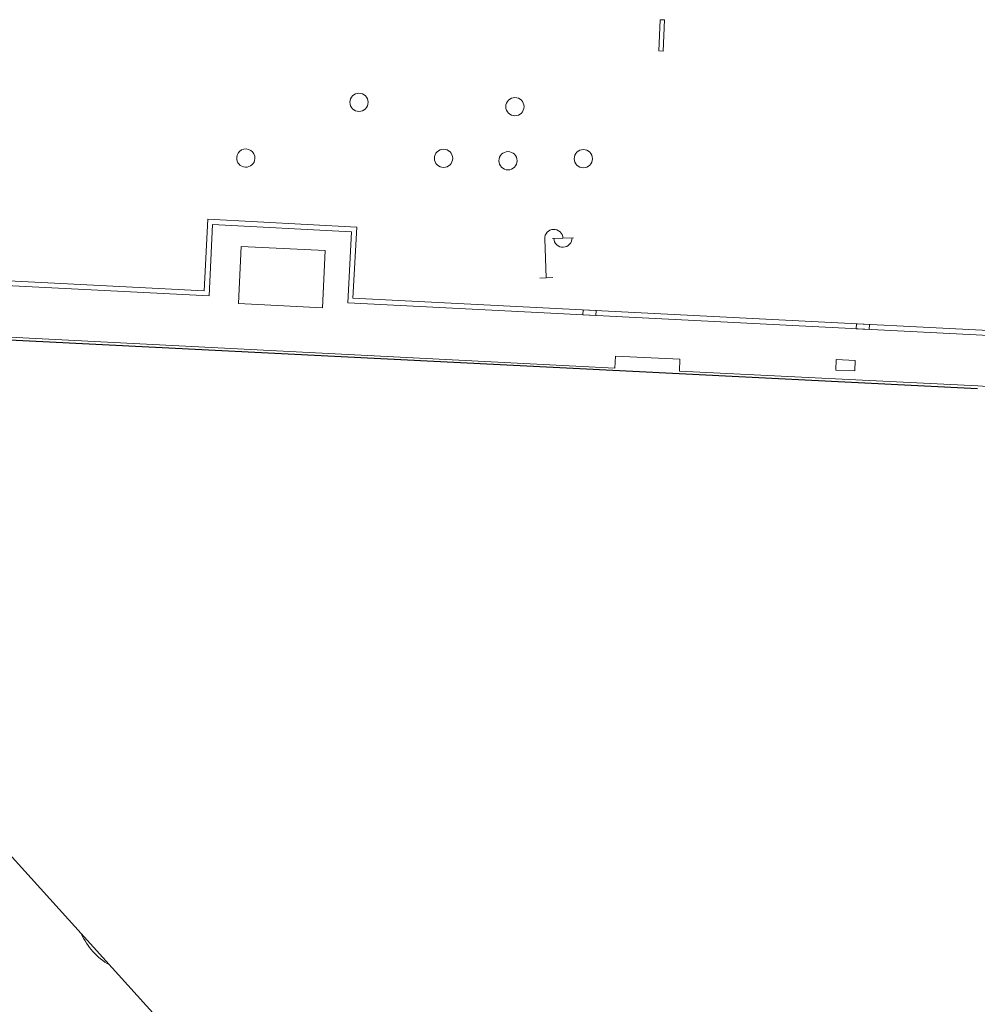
# Model space of a CAD drawing. Header units: millimetres. Extents: x 32690613 to 32694766, y 5342952 to 5344788.
# Tile 20 of 27: x 32692729 to 32692766, y 5344234 to 5344272. Entities that reach past the tile are written whole.
import ezdxf

# ---------------------------------------------------------------- set-up
doc = ezdxf.new("R2010")
doc.units = ezdxf.units.MM
doc.layers.get('Defpoints').update_dxf_attribs({"color": 11})
for name, color, linetype, lineweight in [('Ein-Beleuchtung_Mast', 252, 'Continuous', 18), ('Ein-Einbringöffnung', 33, 'Continuous', 5), ('Ein-Löschwassereinspeisung', 43, 'Continuous', 5), ('Ent-Kastenrinne', 140, 'Continuous', 5), ('Ent-Muldenrinne', 140, 'Continuous', 9), ('Ver-Deckel_RW-HDC', 140, 'Continuous', 15), ('Ver-Deckel_Schmutz', 30, 'Continuous', 9)]:
    doc.layers.add(name, color=color, linetype=linetype, lineweight=lineweight)

# ---------------------------------------------------------------- blocks, each defined once
blk = doc.blocks.new('Lampe')
at = {"layer": 'Ein-Beleuchtung_Mast', "lineweight": 5}
for p, q in [((0, 1.5), (0, 0)), ((0.7, 1.5), (0.3, 1.5)), ((0.7, 1.5), (1.1, 1.5)), ((0, 0), (-0.25, 0)), ((0, 0), (0.25, 0))]:
    blk.add_line(p, q, dxfattribs=at)
at = {"layer": 'Ein-Beleuchtung_Mast', "lineweight": 5, "flags": 128}
for points in [[(0.7, 1.5, 0.414214), (0.35, 1.85, 0.414214), (0, 1.5)], [(0.35, 1.5, 0.414214), (0.7, 1.15, 0.414214), (1.05, 1.5)]]:
    blk.add_lwpolyline(points, format="xyb", dxfattribs=at)

msp = doc.modelspace()

# ---------------------------------------------------------------- linework, layer by layer
at = {"layer": 'Defpoints', "transparency": 33554687}
for points in [[(32692765.76, 5344257.47), (32692716.16, 5344259.97), (32692715.56, 5344259.93), (32692714.99, 5344259.75), (32692714.48, 5344259.44), (32692714.05, 5344259.02), (32692713.73, 5344258.52), (32692713.53, 5344257.96), (32692713.47, 5344257.56), (32692713.46, 5344257.36)], [(32692713.46, 5344257.36), (32692713.54, 5344256.77), (32692713.75, 5344256.21), (32692714.08, 5344255.71), (32692726.81, 5344241.61), (32692736.87, 5344230.48), (32692736.96, 5344230.36), (32692741.9, 5344224.9), (32692747.41, 5344218.86), (32692747.88, 5344218.48), (32692748.41, 5344218.18), (32692748.64, 5344218.08), (32692748.98, 5344217.97), (32692749.57, 5344217.85), (32692799.22, 5344215.29)]]:
    msp.add_lwpolyline(points, dxfattribs=at).dxf.unprotected_set("ltscale", 0)
at = {"layer": 'Ein-Einbringöffnung', "transparency": 33554687}
msp.add_lwpolyline([(32692740.732, 5344262.778), (32692737.513, 5344262.935), (32692737.406, 5344260.74), (32692740.625, 5344260.583)], close=True, dxfattribs=at).dxf.unprotected_set("ltscale", 0)
at = {"layer": 'Ein-Löschwassereinspeisung', "transparency": 33554687}
msp.add_lwpolyline([(32692760.338, 5344258.598), (32692761.067, 5344258.563), (32692761.048, 5344258.158), (32692760.318, 5344258.194)], close=True, dxfattribs=at).dxf.unprotected_set("ltscale", 0)
at = {"layer": 'Ent-Kastenrinne', "transparency": 33554687, "flags": 128}
for points in [[(32692702.843, 5344262.744), (32692736.278, 5344261.038), (32692736.418, 5344263.778), (32692741.744, 5344263.495), (32692741.599, 5344260.769), (32692783.017, 5344258.657)], [(32692702.853, 5344262.934), (32692736.098, 5344261.238), (32692736.238, 5344263.977), (32692741.944, 5344263.675), (32692741.799, 5344260.949), (32692783.027, 5344258.847)]]:
    msp.add_lwpolyline(points, dxfattribs=at).dxf.unprotected_set("ltscale", 0)
at = {"layer": 'Ent-Kastenrinne', "transparency": 33554687}
for points in [[(32692750.615, 5344260.308), (32692750.624, 5344260.498), (32692751.124, 5344260.473), (32692751.114, 5344260.283)], [(32692761.113, 5344259.964), (32692761.612, 5344259.939), (32692761.602, 5344259.749), (32692761.103, 5344259.775)]]:
    msp.add_lwpolyline(points, close=True, dxfattribs=at).dxf.unprotected_set("ltscale", 0)
at = {"layer": 'Ent-Kastenrinne', "transparency": 33554687, "flags": 128}
for points in [[(32692727.414, 5344240.942, -0.068241), (32692726.836, 5344241.386), (32692714.028, 5344255.544, -0.308671), (32692713.579, 5344258.567, -0.299595), (32692716.141, 5344260.093), (32692751.847, 5344258.271), (32692751.87, 5344258.724), (32692754.341, 5344258.604), (32692754.319, 5344258.15), (32692765.766, 5344257.589, -0.118428), (32692767.173, 5344257.184, -0.077535), (32692767.898, 5344256.602), (32692783.451, 5344239.434), (32692783.358, 5344239.35)], [(32692732.457, 5344235.363, -0.07592), (32692731.825, 5344235.882, -0.074316), (32692731.384, 5344236.55)]]:
    msp.add_lwpolyline(points, format="xyb", dxfattribs=at).dxf.unprotected_set("ltscale", 0)
at = {"layer": 'Ent-Muldenrinne', "transparency": 33554687}
msp.add_lwpolyline([(32692753.589, 5344271.637), (32692753.752, 5344271.63), (32692753.699, 5344270.43), (32692753.536, 5344270.437)], close=True, dxfattribs=at).dxf.unprotected_set("ltscale", 0)
at = {"layer": 'Ver-Deckel_RW-HDC', "transparency": 33554687}
for centre in [(32692742.029, 5344268.466), (32692748.012, 5344268.3), (32692745.275, 5344266.315), (32692747.745, 5344266.224), (32692750.636, 5344266.302)]:
    msp.add_circle(centre, 0.35, dxfattribs=at).dxf.unprotected_set("ltscale", 0)
at = {"layer": 'Ver-Deckel_Schmutz', "transparency": 33554687}
msp.add_lwpolyline([(32692738.038, 5344266.309, -1), (32692737.339, 5344266.343, -1), (32692738.038, 5344266.309, -1)], format="xyb", close=True, dxfattribs=at).dxf.unprotected_set("ltscale", 0)

# ---------------------------------------------------------------- block references
at = {"layer": 'Ein-Beleuchtung_Mast', "transparency": 33554687, "rotation": 2.237485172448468}
msp.add_blockref('Lampe', (32692749.213, 5344261.729), dxfattribs=at).dxf.unprotected_set("ltscale", 0)

doc.saveas('drawing.dxf')
